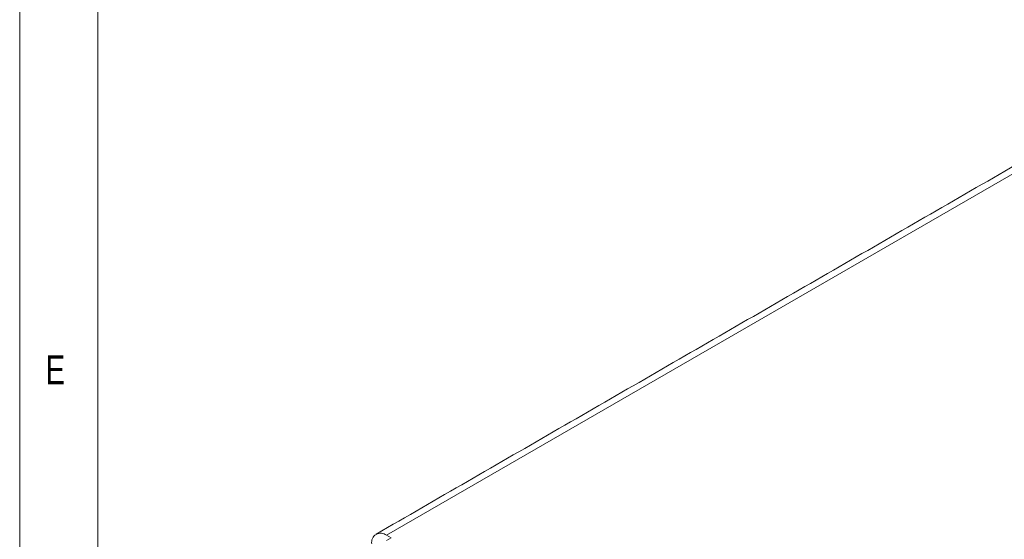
# Model space of a CAD drawing. Header units: inches. Extents: x 0.2 to 16.3, y 0.2 to 11.5.
# Tile 7 of 23: x 0.2 to 2.7, y 2.5 to 3.8. Entities that reach past the tile are written whole.
import ezdxf

# ---------------------------------------------------------------- set-up
doc = ezdxf.new("R2010")
doc.units = ezdxf.units.IN
doc.header["$MEASUREMENT"] = 0
doc.styles.add('SLDTEXTSTYLE0', font='TXT', dxfattribs={"width": 0.75})

msp = doc.modelspace()

# ---------------------------------------------------------------- linework, layer by layer
at = {"color": 7, "linetype": 'Continuous', "lineweight": 0}
for p, q in [((0.1969, 11.4961), (0.1969, 0.1969)), ((0.3937, 11.2992), (0.3937, 0.3937))]:
    msp.add_line(p, q, dxfattribs=at)
at = {"color": 7, "linetype": 'Continuous', "lineweight": 15}
for p, q in [((2.9681, 3.5516), (1.1221, 2.486)), ((1.1221, 2.486), (1.1339, 2.4792)), ((1.1339, 2.4792), (1.1221, 2.4724))]:
    msp.add_line(p, q, dxfattribs=at)
msp.add_arc((1.1076, 2.4681), 0.023, 50.7967, 189.2142, dxfattribs=at)
msp.add_open_spline([(2.9418, 3.5543), (1.0958, 2.4886)], degree=1, dxfattribs=at)

# ---------------------------------------------------------------- texts
at = {"color": 7, "linetype": 'Continuous', "lineweight": 0, "insert": (0.2625, 2.9397), "char_height": 0.0729, "attachment_point": 1, "style": 'SLDTEXTSTYLE0'}
msp.add_mtext('E', dxfattribs=at)

doc.saveas('drawing.dxf')
